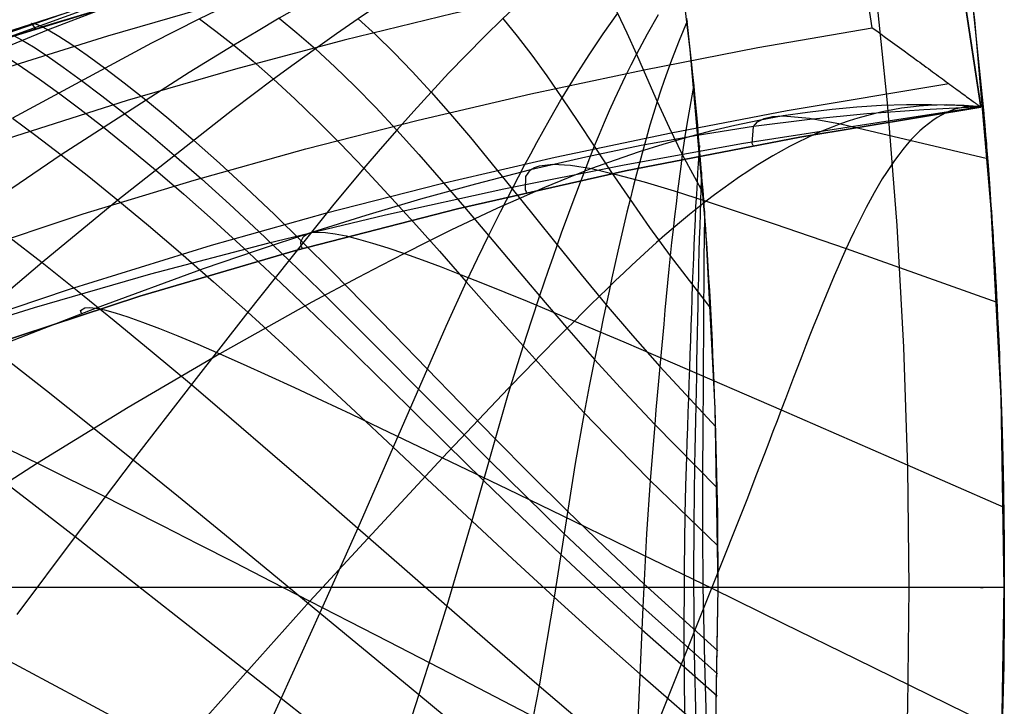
# Model space of a CAD drawing. Header units: millimetres. Extents: x -58 to 58, y -58 to 57.
# Tile 55 of 102: x 47 to 58, y -1 to 6. Entities that reach past the tile are written whole.
import ezdxf

# ---------------------------------------------------------------- set-up
doc = ezdxf.new("R2010")
doc.units = ezdxf.units.MM
doc.header["$MEASUREMENT"] = 0
doc.layers.add('Predefinito', color=5, linetype='Continuous')

msp = doc.modelspace()

# ---------------------------------------------------------------- linework, layer by layer
at = {"layer": 'Predefinito'}
for points in [[(56.114, 12.55), (56.498, 10.687), (56.821, 8.812), (57.081, 6.928), (57.279, 5.036)], [(56.114, 12.55), (57.253, 5.034)], [(57.253, 5.034), (56.114, 12.55)], [(57.253, 5.034), (56.114, 12.55)], [(56.114, 12.55), (57.253, 5.035)], [(56.114, 12.55), (56.504, 10.657), (56.827, 8.772), (57.085, 6.897), (57.279, 5.036)], [(57.5, 0), (57.466, 1.985), (57.363, 3.967), (57.192, 5.945), (56.953, 7.915), (56.645, 9.876), (56.271, 11.825)], [(56.115, 5.866), (55.23, 11.706)], [(54.5, 0), (54.468, 1.881), (54.37, 3.76), (54.208, 5.634), (53.981, 7.502), (53.69, 9.361), (53.335, 11.208)], [(55.557, 10.281), (55.783, 8.971), (55.977, 7.667), (56.14, 6.368), (56.271, 5.077), (56.373, 3.793), (56.444, 2.519), (56.486, 1.254), (56.5, 0)], [(53.846, 7.49), (52.5, 7.213), (51.185, 6.914), (49.901, 6.592), (48.649, 6.247), (47.427, 5.88), (46.235, 5.491), (45.071, 5.079), (43.937, 4.645), (42.83, 4.189), (41.751, 3.71), (40.699, 3.21), (39.674, 2.688), (38.675, 2.145), (37.702, 1.581), (36.755, 0.995), (35.832, 0.389), (34.934, -0.237), (34.06, -0.883), (33.21, -1.549), (32.382, -2.234), (31.577, -2.938)], [(53.846, 7.49), (52.5, 7.213), (51.185, 6.914), (49.901, 6.592), (48.649, 6.247), (47.427, 5.88), (46.235, 5.491), (45.071, 5.079), (43.937, 4.645), (42.83, 4.189), (41.751, 3.71), (40.699, 3.21), (39.674, 2.688), (38.675, 2.145), (37.702, 1.581), (36.755, 0.995), (35.832, 0.389), (34.934, -0.237), (34.06, -0.883), (33.21, -1.549), (32.382, -2.234), (31.577, -2.938)], [(54.037, 6.508), (52.879, 6.272), (51.726, 6.014), (50.579, 5.734), (49.439, 5.431), (48.304, 5.104), (46.615, 4.564), (46.057, 4.371), (44.949, 3.966), (43.856, 3.534), (42.777, 3.076), (41.713, 2.589), (40.665, 2.075), (39.632, 1.531), (38.615, 0.958), (37.615, 0.355), (36.631, -0.279), (35.664, -0.944), (34.715, -1.642), (33.783, -2.372), (32.874, -3.129), (31.993, -3.911), (31.139, -4.715)], [(31.384, -5.877), (32.247, -5.039), (33.138, -4.226), (34.057, -3.44), (35.005, -2.68), (35.98, -1.948), (36.976, -1.252), (37.989, -0.59), (39.02, 0.037), (40.068, 0.63), (41.132, 1.191), (42.213, 1.72), (43.309, 2.217), (44.421, 2.685), (45.548, 3.123), (46.688, 3.532), (47.843, 3.915), (49.007, 4.269), (50.177, 4.596), (51.354, 4.897), (52.536, 5.173), (53.724, 5.426), (54.917, 5.657), (56.115, 5.866)], [(57.253, 5.034), (55.355, 4.72), (53.527, 4.365), (51.766, 3.968), (50.07, 3.531), (48.437, 3.053), (46.865, 2.535), (46.101, 2.262), (45.352, 1.978), (44.618, 1.685), (43.897, 1.382), (43.19, 1.07), (42.497, 0.748), (41.816, 0.416), (41.149, 0.075), (40.495, -0.276)], [(40.495, -0.276), (41.149, 0.075), (41.816, 0.416), (42.497, 0.748), (43.19, 1.07), (43.897, 1.382), (44.618, 1.685), (45.352, 1.978), (46.101, 2.262), (46.865, 2.535), (48.437, 3.053), (50.07, 3.531), (51.766, 3.968), (53.527, 4.365), (55.355, 4.72), (57.253, 5.034)], [(57.253, 5.034), (55.355, 4.72), (53.527, 4.365), (51.766, 3.968), (50.07, 3.531), (48.437, 3.053), (46.865, 2.535), (46.101, 2.262), (45.352, 1.978), (44.618, 1.685), (43.897, 1.382), (43.19, 1.07), (42.497, 0.748), (41.816, 0.416), (41.149, 0.075), (40.495, -0.276)], [(56.5, 0), (-56.5, 0)], [(54.5, 0), (-54.5, 0)], [(51.89, -16.662), (52.435, -14.861), (52.916, -13.043), (53.335, -11.208), (53.69, -9.361), (53.981, -7.502), (54.208, -5.634), (54.37, -3.76), (54.468, -1.881), (54.5, 0)], [(56.5, 0), (56.486, -1.254), (56.444, -2.519), (56.373, -3.793), (56.271, -5.077), (56.14, -6.368), (55.977, -7.667), (55.783, -8.971), (55.557, -10.281), (55.298, -11.594), (55.005, -12.911), (54.679, -14.228), (54.319, -15.546)], [(55.321, -15.679), (55.829, -13.761), (56.271, -11.825), (56.645, -9.876), (56.953, -7.915), (57.192, -5.945), (57.363, -3.967), (57.466, -1.985), (57.5, 0)]]:
    msp.add_lwpolyline(points, dxfattribs=at)
at = {"layer": 'Predefinito', "extrusion": (0.963699, 0.266992, 0)}
msp.add_lwpolyline([(-7.966, 320), (-7.944, 320), (-7.921, 319.999), (-7.899, 319.998), (-7.876, 319.996), (-7.853, 319.994), (-7.83, 319.991), (-7.807, 319.987), (-7.784, 319.983), (-7.761, 319.979), (-7.737, 319.974), (-7.714, 319.968), (-7.691, 319.961), (-7.667, 319.954), (-7.644, 319.947), (-7.621, 319.939), (-7.598, 319.93), (-7.575, 319.92), (-7.552, 319.91), (-7.529, 319.9), (-7.506, 319.888), (-7.484, 319.876), (-7.462, 319.864), (-7.44, 319.851), (-7.419, 319.837), (-7.397, 319.823), (-7.376, 319.808), (-7.356, 319.792), (-7.335, 319.776), (-7.316, 319.76), (-7.296, 319.743), (-7.277, 319.725), (-7.259, 319.707), (-7.241, 319.689), (-7.223, 319.67), (-7.206, 319.65), (-7.189, 319.63), (-7.173, 319.61), (-7.158, 319.589), (-7.143, 319.568), (-7.129, 319.547), (-7.115, 319.526), (-7.102, 319.504), (-7.089, 319.482), (-7.077, 319.459), (-7.066, 319.437), (-7.055, 319.414), (-7.045, 319.391), (-7.036, 319.368), (-7.027, 319.345), (-7.019, 319.322), (-7.011, 319.298), (-7.004, 319.275), (-6.998, 319.252), (-6.992, 319.229), (-6.987, 319.205), (-6.982, 319.182), (-6.978, 319.159), (-6.975, 319.136), (-6.972, 319.113), (-6.97, 319.09), (-6.968, 319.067), (-6.967, 319.045), (-6.966, 319.022), (-6.966, 319)], dxfattribs=at)
at = {"layer": 'Predefinito', "extrusion": (0.984017, 0.178074, 0)}
msp.add_lwpolyline([(-4.213, 320), (-4.235, 320), (-4.257, 319.999), (-4.28, 319.998), (-4.302, 319.996), (-4.325, 319.994), (-4.348, 319.991), (-4.371, 319.987), (-4.394, 319.983), (-4.418, 319.979), (-4.441, 319.974), (-4.464, 319.968), (-4.488, 319.961), (-4.511, 319.954), (-4.534, 319.947), (-4.557, 319.939), (-4.581, 319.93), (-4.604, 319.92), (-4.627, 319.91), (-4.649, 319.9), (-4.672, 319.888), (-4.694, 319.876), (-4.716, 319.864), (-4.738, 319.851), (-4.76, 319.837), (-4.781, 319.823), (-4.802, 319.808), (-4.823, 319.792), (-4.843, 319.776), (-4.863, 319.76), (-4.882, 319.743), (-4.901, 319.725), (-4.92, 319.707), (-4.938, 319.689), (-4.955, 319.67), (-4.972, 319.65), (-4.989, 319.63), (-5.005, 319.61), (-5.02, 319.589), (-5.035, 319.568), (-5.049, 319.547), (-5.063, 319.526), (-5.076, 319.504), (-5.089, 319.482), (-5.101, 319.459), (-5.112, 319.437), (-5.123, 319.414), (-5.133, 319.391), (-5.142, 319.368), (-5.151, 319.345), (-5.159, 319.322), (-5.167, 319.298), (-5.174, 319.275), (-5.18, 319.252), (-5.186, 319.229), (-5.191, 319.205), (-5.196, 319.182), (-5.2, 319.159), (-5.203, 319.136), (-5.206, 319.113), (-5.208, 319.09), (-5.21, 319.067), (-5.212, 319.045), (-5.212, 319.022), (-5.213, 319)], dxfattribs=at)
at = {"layer": 'Predefinito', "extrusion": (0.987054, 0.160387, 0)}
msp.add_lwpolyline([(-3.434, 319.975), (-3.453, 319.97), (-3.473, 319.965), (-3.493, 319.959), (-3.513, 319.953), (-3.532, 319.946), (-3.552, 319.94), (-3.572, 319.932), (-3.591, 319.924), (-3.611, 319.916), (-3.63, 319.907), (-3.649, 319.898), (-3.668, 319.889), (-3.687, 319.879), (-3.706, 319.868), (-3.724, 319.857), (-3.743, 319.846), (-3.761, 319.834), (-3.779, 319.822), (-3.797, 319.809), (-3.814, 319.796), (-3.832, 319.783), (-3.849, 319.769), (-3.865, 319.755), (-3.882, 319.74), (-3.898, 319.726), (-3.913, 319.71), (-3.929, 319.695), (-3.944, 319.679), (-3.959, 319.663), (-3.973, 319.646), (-3.987, 319.629), (-4, 319.612), (-4.014, 319.595), (-4.026, 319.577), (-4.039, 319.559), (-4.051, 319.541), (-4.062, 319.523), (-4.073, 319.504), (-4.084, 319.485), (-4.094, 319.466), (-4.104, 319.447), (-4.113, 319.428), (-4.122, 319.409), (-4.131, 319.39), (-4.139, 319.37), (-4.146, 319.351), (-4.153, 319.331), (-4.16, 319.311), (-4.166, 319.291), (-4.172, 319.272), (-4.177, 319.252), (-4.182, 319.232), (-4.187, 319.213), (-4.191, 319.193), (-4.194, 319.173), (-4.198, 319.154), (-4.201, 319.134), (-4.203, 319.115), (-4.205, 319.095), (-4.207, 319.076), (-4.208, 319.057), (-4.209, 319.038), (-4.209, 319.019), (-4.21, 319)], dxfattribs=at)
at = {"layer": 'Predefinito', "extrusion": (0.976361, 0.216144, 0)}
msp.add_lwpolyline([(-6.304, 320), (-6.326, 320), (-6.349, 319.999), (-6.371, 319.998), (-6.394, 319.996), (-6.417, 319.994), (-6.44, 319.991), (-6.463, 319.987), (-6.486, 319.983), (-6.509, 319.979), (-6.533, 319.974), (-6.556, 319.968), (-6.579, 319.961), (-6.603, 319.954), (-6.626, 319.947), (-6.649, 319.939), (-6.672, 319.93), (-6.695, 319.92), (-6.718, 319.91), (-6.741, 319.9), (-6.763, 319.888), (-6.786, 319.876), (-6.808, 319.864), (-6.83, 319.851), (-6.851, 319.837), (-6.873, 319.823), (-6.894, 319.808), (-6.914, 319.792), (-6.934, 319.776), (-6.954, 319.76), (-6.974, 319.743), (-6.993, 319.725), (-7.011, 319.707), (-7.029, 319.689), (-7.047, 319.67), (-7.064, 319.65), (-7.08, 319.63), (-7.096, 319.61), (-7.112, 319.589), (-7.127, 319.568), (-7.141, 319.547), (-7.155, 319.526), (-7.168, 319.504), (-7.18, 319.482), (-7.192, 319.459), (-7.204, 319.437), (-7.214, 319.414), (-7.224, 319.391), (-7.234, 319.368), (-7.243, 319.345), (-7.251, 319.322), (-7.259, 319.298), (-7.266, 319.275), (-7.272, 319.252), (-7.278, 319.229), (-7.283, 319.205), (-7.287, 319.182), (-7.291, 319.159), (-7.295, 319.136), (-7.298, 319.113), (-7.3, 319.09), (-7.302, 319.067), (-7.303, 319.045), (-7.304, 319.022), (-7.304, 319)], dxfattribs=at)
at = {"layer": 'Predefinito', "extrusion": (0.988401, 0.151864, 0)}
msp.add_lwpolyline([(-3.569, 319.526), (-3.579, 319.51), (-3.588, 319.495), (-3.597, 319.479), (-3.605, 319.463), (-3.614, 319.446), (-3.622, 319.43), (-3.629, 319.414), (-3.637, 319.397), (-3.643, 319.381), (-3.65, 319.364), (-3.656, 319.347), (-3.663, 319.331), (-3.668, 319.314), (-3.674, 319.297), (-3.679, 319.281), (-3.683, 319.264), (-3.692, 319.23), (-3.699, 319.197), (-3.705, 319.163), (-3.71, 319.13), (-3.714, 319.097), (-3.717, 319.064), (-3.718, 319.032), (-3.719, 319)], dxfattribs=at)
at = {"layer": 'Predefinito', "extrusion": (-9.13192e-06, -8.31874e-06, 1)}
msp.add_lwpolyline([(57.253, 5.035), (54.746, 4.648), (53.497, 4.423), (52.251, 4.175), (51.011, 3.903), (49.776, 3.606), (48.549, 3.283), (47.329, 2.932), (46.116, 2.553), (44.912, 2.144), (43.72, 1.705), (42.54, 1.234), (41.375, 0.731), (40.225, 0.196), (39.092, -0.373), (37.977, -0.975), (36.883, -1.61), (35.81, -2.279), (34.759, -2.981), (33.734, -3.715), (32.735, -4.478), (31.762, -5.271), (30.813, -6.095), (29.891, -6.946), (28.997, -7.822), (28.13, -8.723), (27.291, -9.647), (26.479, -10.594), (25.694, -11.561), (24.938, -12.547), (24.209, -13.551), (23.507, -14.573), (22.832, -15.611), (22.185, -16.664), (21.564, -17.73), (20.971, -18.81), (20.404, -19.902), (19.863, -21.005), (19.348, -22.118), (18.863, -23.242), (18.635, -23.809), (18.417, -24.38), (18.211, -24.954), (18.018, -25.532), (17.84, -26.114), (17.677, -26.7), (17.53, -27.29), (17.398, -27.882), (17.336, -28.197)], dxfattribs=at)
at = {"layer": 'Predefinito', "extrusion": (-8.88858e-08, 1, 8.46209e-05)}
msp.add_lwpolyline([(-57.279, 35), (-57.253, 60)], dxfattribs=at)
at = {"layer": 'Predefinito', "extrusion": (1, 0, 0)}
for points in [[(5.034, 60), (5.034, 319)], [(0, 1), (0, 29.991)]]:
    msp.add_lwpolyline(points, dxfattribs=at)
at = {"layer": 'Predefinito', "extrusion": (0.966141, 0.258016, 0)}
msp.add_lwpolyline([(-8.506, 320), (-8.528, 320), (-8.551, 319.999), (-8.573, 319.998), (-8.596, 319.996), (-8.619, 319.994), (-8.642, 319.991), (-8.665, 319.987), (-8.688, 319.983), (-8.711, 319.979), (-8.735, 319.974), (-8.758, 319.968), (-8.781, 319.961), (-8.805, 319.954), (-8.828, 319.947), (-8.851, 319.939), (-8.874, 319.93), (-8.897, 319.92), (-8.92, 319.91), (-8.943, 319.9), (-8.966, 319.888), (-8.988, 319.876), (-9.01, 319.864), (-9.032, 319.851), (-9.053, 319.837), (-9.075, 319.823), (-9.096, 319.808), (-9.116, 319.792), (-9.137, 319.776), (-9.156, 319.76), (-9.176, 319.743), (-9.195, 319.725), (-9.213, 319.707), (-9.231, 319.689), (-9.249, 319.67), (-9.266, 319.65), (-9.283, 319.63), (-9.299, 319.61), (-9.314, 319.589), (-9.329, 319.568), (-9.343, 319.547), (-9.357, 319.526), (-9.37, 319.504), (-9.383, 319.482), (-9.395, 319.459), (-9.406, 319.437), (-9.417, 319.414), (-9.427, 319.391), (-9.436, 319.368), (-9.445, 319.345), (-9.453, 319.322), (-9.461, 319.298), (-9.468, 319.275), (-9.474, 319.252), (-9.48, 319.229), (-9.485, 319.205), (-9.49, 319.182), (-9.494, 319.159), (-9.497, 319.136), (-9.5, 319.113), (-9.502, 319.09), (-9.504, 319.067), (-9.505, 319.045), (-9.506, 319.022), (-9.506, 319)], dxfattribs=at)
at = {"layer": 'Predefinito', "extrusion": (0.952716, 0.303862, 0)}
msp.add_lwpolyline([(-10.808, 320), (-10.83, 320), (-10.853, 319.999), (-10.875, 319.998), (-10.898, 319.996), (-10.921, 319.994), (-10.944, 319.991), (-10.967, 319.987), (-10.99, 319.983), (-11.013, 319.979), (-11.037, 319.974), (-11.06, 319.968), (-11.083, 319.961), (-11.107, 319.954), (-11.13, 319.947), (-11.153, 319.939), (-11.176, 319.93), (-11.199, 319.92), (-11.222, 319.91), (-11.245, 319.9), (-11.268, 319.888), (-11.29, 319.876), (-11.312, 319.864), (-11.334, 319.851), (-11.355, 319.837), (-11.377, 319.823), (-11.398, 319.808), (-11.418, 319.792), (-11.439, 319.776), (-11.458, 319.76), (-11.478, 319.743), (-11.497, 319.725), (-11.515, 319.707), (-11.533, 319.689), (-11.551, 319.67), (-11.568, 319.65), (-11.585, 319.63), (-11.601, 319.61), (-11.616, 319.589), (-11.631, 319.568), (-11.645, 319.547), (-11.659, 319.526), (-11.672, 319.504), (-11.685, 319.482), (-11.697, 319.459), (-11.708, 319.437), (-11.719, 319.414), (-11.729, 319.391), (-11.738, 319.368), (-11.747, 319.345), (-11.755, 319.322), (-11.763, 319.298), (-11.77, 319.275), (-11.776, 319.252), (-11.782, 319.229), (-11.787, 319.205), (-11.792, 319.182), (-11.796, 319.159), (-11.799, 319.136), (-11.802, 319.113), (-11.804, 319.09), (-11.806, 319.067), (-11.807, 319.045), (-11.808, 319.022), (-11.808, 319)], dxfattribs=at)
at = {"layer": 'Predefinito', "extrusion": (0.950778, 0.309874, 0)}
msp.add_lwpolyline([(-11.102, 320), (-11.124, 320), (-11.147, 319.999), (-11.169, 319.998), (-11.192, 319.996), (-11.215, 319.994), (-11.238, 319.991), (-11.261, 319.987), (-11.284, 319.983), (-11.307, 319.979), (-11.331, 319.974), (-11.354, 319.968), (-11.377, 319.961), (-11.401, 319.954), (-11.424, 319.947), (-11.447, 319.939), (-11.47, 319.93), (-11.493, 319.92), (-11.516, 319.91), (-11.539, 319.9), (-11.561, 319.888), (-11.584, 319.876), (-11.606, 319.864), (-11.628, 319.851), (-11.649, 319.837), (-11.671, 319.823), (-11.691, 319.808), (-11.712, 319.792), (-11.732, 319.776), (-11.752, 319.76), (-11.772, 319.743), (-11.791, 319.725), (-11.809, 319.707), (-11.827, 319.689), (-11.845, 319.67), (-11.862, 319.65), (-11.878, 319.63), (-11.894, 319.61), (-11.91, 319.589), (-11.925, 319.568), (-11.939, 319.547), (-11.953, 319.526), (-11.966, 319.504), (-11.978, 319.482), (-11.99, 319.459), (-12.002, 319.437), (-12.012, 319.414), (-12.022, 319.391), (-12.032, 319.368), (-12.041, 319.345), (-12.049, 319.322), (-12.056, 319.298), (-12.063, 319.275), (-12.07, 319.252), (-12.076, 319.229), (-12.081, 319.205), (-12.085, 319.182), (-12.089, 319.159), (-12.093, 319.136), (-12.096, 319.113), (-12.098, 319.09), (-12.1, 319.067), (-12.101, 319.045), (-12.102, 319.022), (-12.102, 319)], dxfattribs=at)
at = {"layer": 'Predefinito', "extrusion": (0.948779, 0.315939, 0)}
msp.add_lwpolyline([(-11.397, 320), (-11.419, 320), (-11.441, 319.999), (-11.464, 319.998), (-11.486, 319.996), (-11.509, 319.994), (-11.532, 319.991), (-11.555, 319.987), (-11.579, 319.983), (-11.602, 319.979), (-11.625, 319.974), (-11.648, 319.968), (-11.672, 319.961), (-11.695, 319.954), (-11.718, 319.947), (-11.742, 319.939), (-11.765, 319.93), (-11.788, 319.92), (-11.811, 319.91), (-11.833, 319.9), (-11.856, 319.888), (-11.878, 319.876), (-11.9, 319.864), (-11.922, 319.851), (-11.944, 319.837), (-11.965, 319.823), (-11.986, 319.808), (-12.007, 319.792), (-12.027, 319.776), (-12.047, 319.76), (-12.066, 319.743), (-12.085, 319.725), (-12.104, 319.707), (-12.122, 319.689), (-12.139, 319.67), (-12.156, 319.65), (-12.173, 319.63), (-12.189, 319.61), (-12.204, 319.589), (-12.219, 319.568), (-12.234, 319.547), (-12.247, 319.526), (-12.26, 319.504), (-12.273, 319.482), (-12.285, 319.459), (-12.296, 319.437), (-12.307, 319.414), (-12.317, 319.391), (-12.326, 319.368), (-12.335, 319.345), (-12.343, 319.322), (-12.351, 319.298), (-12.358, 319.275), (-12.364, 319.252), (-12.37, 319.229), (-12.375, 319.205), (-12.38, 319.182), (-12.384, 319.159), (-12.387, 319.136), (-12.39, 319.113), (-12.393, 319.09), (-12.394, 319.067), (-12.396, 319.045), (-12.396, 319.022), (-12.397, 319)], dxfattribs=at)
at = {"layer": 'Predefinito', "extrusion": (0, 1, -5.79346e-08)}
msp.add_lwpolyline([(-54.5, 3), (-54.5, 29.16)], dxfattribs=at)
at = {"layer": 'Predefinito', "extrusion": (0, 1, 0)}
msp.add_lwpolyline([(-57.5, 1), (-57.499, 0.966), (-57.498, 0.932), (-57.495, 0.898), (-57.491, 0.864), (-57.485, 0.83), (-57.479, 0.797), (-57.472, 0.763), (-57.463, 0.73), (-57.453, 0.697), (-57.442, 0.665), (-57.43, 0.633), (-57.417, 0.602), (-57.403, 0.571), (-57.388, 0.54), (-57.372, 0.51), (-57.354, 0.48), (-57.336, 0.452), (-57.317, 0.423), (-57.297, 0.396), (-57.276, 0.369), (-57.254, 0.343), (-57.231, 0.317), (-57.207, 0.293), (-57.183, 0.269), (-57.157, 0.246), (-57.131, 0.224), (-57.104, 0.203), (-57.077, 0.183), (-57.048, 0.164), (-57.02, 0.146), (-56.99, 0.128), (-56.96, 0.112), (-56.929, 0.097), (-56.898, 0.083), (-56.867, 0.07), (-56.835, 0.058), (-56.803, 0.047), (-56.77, 0.037), (-56.737, 0.028), (-56.703, 0.021), (-56.67, 0.015), (-56.636, 0.009), (-56.602, 0.005), (-56.568, 0.002), (-56.534, 0.001), (-56.5, 0)], dxfattribs=at)
at = {"layer": 'Predefinito'}
for points in [[(53.837, 7.744, 52.82), (53.215, 7.631, 52.606), (52.604, 7.501, 52.399), (52.001, 7.357, 52.199), (51.407, 7.199, 52.009), (50.823, 7.029, 51.83), (50.249, 6.849, 51.665), (49.683, 6.662, 51.514), (49.125, 6.467, 51.378), (48.571, 6.266, 51.256), (47.474, 5.844, 51.039), (46.394, 5.399, 50.834), (45.319, 4.928, 50.631), (44.249, 4.428, 50.436), (43.19, 3.9, 50.25), (42.143, 3.344, 50.073), (41.108, 2.759, 49.904), (40.085, 2.146, 49.742)], [(53.862, 7.76, 49.066), (53.433, 7.662, 48.836), (53.137, 7.586, 48.678), (52.844, 7.505, 48.524), (52.554, 7.418, 48.373), (52.266, 7.326, 48.226), (51.982, 7.229, 48.083), (51.701, 7.127, 47.944), (51.424, 7.022, 47.81), (51.15, 6.913, 47.682), (50.88, 6.801, 47.558), (50.612, 6.687, 47.44), (50.348, 6.57, 47.328), (50.087, 6.451, 47.221), (49.828, 6.33, 47.12), (49.571, 6.208, 47.025), (49.062, 5.958, 46.85), (48.56, 5.703, 46.691), (47.102, 4.917, 46.257)], [(53.834, 7.681, 54.694), (53.148, 7.558, 54.522), (52.539, 7.434, 54.37), (51.936, 7.299, 54.223), (51.34, 7.153, 54.082), (50.751, 6.997, 53.949), (50.169, 6.833, 53.825), (49.594, 6.662, 53.711), (49.024, 6.484, 53.609), (48.458, 6.299, 53.517), (47.052, 5.808, 53.313), (46.216, 5.495, 53.196), (45.107, 5.053, 53.043), (44.005, 4.582, 52.895), (42.913, 4.082, 52.754), (41.833, 3.553, 52.619), (40.765, 2.994, 52.491), (39.711, 2.405, 52.368)], [(53.835, 7.717, 53.759), (53.177, 7.599, 53.563), (52.566, 7.473, 53.383), (51.962, 7.334, 53.21), (51.366, 7.182, 53.044), (50.778, 7.02, 52.888), (50.199, 6.849, 52.743), (49.628, 6.67, 52.611), (49.063, 6.485, 52.492), (48.502, 6.292, 52.384), (47.113, 5.783, 52.147), (46.289, 5.459, 52.012), (45.195, 5.004, 51.833), (44.107, 4.519, 51.661), (43.03, 4.006, 51.497), (41.965, 3.465, 51.341), (40.912, 2.894, 51.191), (39.872, 2.294, 51.049)], [(53.885, 7.709, 47.195), (53.571, 7.622, 46.994), (53.286, 7.535, 46.813), (53.004, 7.442, 46.635), (52.726, 7.342, 46.462), (52.451, 7.237, 46.293), (52.179, 7.126, 46.13), (51.912, 7.01, 45.971), (51.648, 6.89, 45.819), (51.388, 6.765, 45.672), (51.132, 6.638, 45.531), (50.879, 6.507, 45.397), (50.63, 6.374, 45.27), (50.383, 6.239, 45.149), (50.14, 6.102, 45.035), (49.898, 5.964, 44.928), (49.659, 5.823, 44.827), (49.421, 5.682, 44.732), (48.954, 5.397, 44.555), (47.613, 4.533, 44.076), (46.728, 3.932, 43.765)], [(53.839, 7.597, 56.521), (53.121, 7.463, 56.405), (51.925, 7.21, 56.211), (50.746, 6.924, 56.031), (49.583, 6.61, 55.872), (48.434, 6.27, 55.743), (47.007, 5.807, 55.607), (46.156, 5.509, 55.529), (45.026, 5.088, 55.426), (43.905, 4.637, 55.328), (42.793, 4.157, 55.234), (41.693, 3.647, 55.145), (40.606, 3.106, 55.059), (39.532, 2.534, 54.978), (38.474, 1.93, 54.901), (37.432, 1.295, 54.829), (36.409, 0.628, 54.76), (35.406, -0.07, 54.696), (34.424, -0.799, 54.636), (33.465, -1.556, 54.581), (32.53, -2.341, 54.53), (31.621, -3.153, 54.483)], [(53.914, 7.613, 45.339), (53.714, 7.544, 45.189), (53.443, 7.443, 44.987), (53.176, 7.335, 44.789), (52.913, 7.22, 44.596), (52.654, 7.098, 44.408), (52.399, 6.97, 44.227), (52.148, 6.837, 44.051), (51.901, 6.699, 43.882), (51.658, 6.557, 43.72), (51.42, 6.411, 43.565), (51.185, 6.262, 43.418), (50.954, 6.111, 43.278), (50.725, 5.957, 43.146), (50.5, 5.801, 43.021), (50.277, 5.644, 42.905), (50.056, 5.485, 42.795), (49.838, 5.326, 42.692), (49.411, 5.007, 42.502), (48.207, 4.06, 41.995), (47.411, 3.406, 41.669), (46.607, 2.724, 41.354)], [(53.846, 7.49, 60.002), (52.051, 7.115, 60.001), (50.271, 6.688, 60), (48.505, 6.206, 59.999), (46.752, 5.664, 59.999), (45.87, 5.365, 59.999), (44.994, 5.05, 59.999), (44.124, 4.719, 59.999), (43.262, 4.371, 60), (42.407, 4.006, 60), (41.56, 3.622, 60), (40.72, 3.221, 60), (39.888, 2.8, 60)], [(51.974, 7.097, 60.001), (51.947, 7.13, 58.138), (51.936, 7.299, 54.223), (51.962, 7.334, 53.21), (52.001, 7.357, 52.199), (52.114, 7.366, 50.197), (52.266, 7.326, 48.226), (52.451, 7.237, 46.293), (52.654, 7.098, 44.408), (52.862, 6.91, 42.571), (53.063, 6.67, 40.779), (53.16, 6.53, 39.898), (53.256, 6.375, 39.025), (53.351, 6.204, 38.162), (53.446, 6.017, 37.307), (53.542, 5.811, 36.461), (53.642, 5.588, 35.626), (53.747, 5.348, 34.8), (53.861, 5.091, 33.984), (53.986, 4.82, 33.179), (54.124, 4.539, 32.385), (54.319, 4.176, 31.408), (54.343, 4.13, 31.293)], [(53.986, 7.283, 41.707), (53.731, 7.133, 41.449), (53.504, 6.987, 41.219), (53.281, 6.832, 40.995), (53.063, 6.67, 40.779), (52.851, 6.502, 40.569), (52.643, 6.327, 40.368), (52.441, 6.147, 40.176), (52.243, 5.963, 39.992), (52.05, 5.775, 39.818), (51.861, 5.583, 39.653), (51.674, 5.389, 39.497), (51.491, 5.192, 39.35), (51.31, 4.993, 39.214), (51.132, 4.793, 39.087), (50.957, 4.593, 38.97), (50.786, 4.393, 38.86), (50.457, 3.999, 38.662), (49.567, 2.884, 38.149), (48.977, 2.127, 37.821), (48.368, 1.338, 37.507), (47.757, 0.534, 37.217), (47.148, -0.28, 36.947)], [(31.516, -3.389, 319.707), (32.413, -2.593, 319.707), (33.456, -1.727, 319.707), (34.288, -1.079, 319.707), (35.254, -0.368, 319.707), (36.239, 0.31, 319.707), (37.241, 0.955, 319.707), (38.259, 1.569, 319.707), (39.294, 2.152, 319.707), (40.344, 2.705, 319.707), (41.41, 3.228, 319.707), (42.492, 3.723, 319.707), (43.588, 4.188, 319.707), (44.698, 4.627, 319.707), (46.105, 5.137, 319.707), (46.958, 5.423, 319.707), (48.101, 5.781, 319.707), (49.25, 6.113, 319.707), (50.405, 6.42, 319.707), (51.565, 6.703, 319.707), (52.731, 6.963, 319.707), (53.902, 7.202, 319.707)], [(53.446, 6.017, 37.307), (53.292, 5.803, 37.083), (53.144, 5.583, 36.87), (53.001, 5.359, 36.667), (52.862, 5.13, 36.475), (52.728, 4.898, 36.293), (52.662, 4.78, 36.207), (52.596, 4.661, 36.123), (52.532, 4.542, 36.042), (52.467, 4.422, 35.964), (52.404, 4.301, 35.889), (52.341, 4.179, 35.817), (52.278, 4.057, 35.748), (52.215, 3.934, 35.681), (52.092, 3.688, 35.558), (51.974, 3.444, 35.445), (51.859, 3.204, 35.341), (51.643, 2.737, 35.158), (51.094, 1.47, 34.694), (50.723, 0.623, 34.397), (50.325, -0.263, 34.118), (49.918, -1.159, 33.864), (49.504, -2.059, 33.631)], [(53.87, 6, 36.069), (53.754, 5.797, 35.843), (53.642, 5.588, 35.626), (53.583, 5.472, 35.511), (53.525, 5.355, 35.4), (53.468, 5.236, 35.291), (53.413, 5.116, 35.185), (53.358, 4.994, 35.082), (53.305, 4.872, 34.982), (53.253, 4.748, 34.885), (53.201, 4.623, 34.79), (53.151, 4.498, 34.699), (53.101, 4.371, 34.611), (53.052, 4.243, 34.525), (53.003, 4.114, 34.443), (52.954, 3.985, 34.364), (52.907, 3.854, 34.287), (52.859, 3.723, 34.214), (52.812, 3.59, 34.144), (52.765, 3.457, 34.078), (52.718, 3.323, 34.014), (52.626, 3.056, 33.897), (52.539, 2.792, 33.791), (52.454, 2.533, 33.695), (52.298, 2.032, 33.527), (51.916, 0.698, 33.102), (51.655, -0.191, 32.829), (51.511, -0.652, 32.699), (51.363, -1.121, 32.576), (51.057, -2.058, 32.348)], [(47.347, 5.855, 59.999), (47.301, 5.912, 54.499), (47.332, 5.91, 53.352), (47.389, 5.888, 52.193), (47.474, 5.844, 51.039), (47.586, 5.777, 49.895), (47.723, 5.689, 48.764), (47.884, 5.578, 47.646), (48.067, 5.444, 46.543), (48.273, 5.288, 45.456), (48.498, 5.11, 44.39), (48.741, 4.91, 43.347), (48.999, 4.689, 42.327), (49.27, 4.448, 41.33), (49.552, 4.188, 40.358), (49.845, 3.911, 39.408), (50.147, 3.617, 38.483), (50.456, 3.307, 37.58), (50.776, 2.983, 36.697), (51.106, 2.644, 35.836), (51.446, 2.294, 34.996), (51.797, 1.932, 34.177), (52.159, 1.562, 33.38), (52.532, 1.185, 32.603), (52.916, 0.805, 31.845), (53.313, 0.423, 31.105), (53.721, 0.04, 30.382), (54.496, -0.661, 29.095)], [(49.062, 5.958, 46.85), (49.233, 5.83, 45.782), (49.421, 5.682, 44.732), (49.624, 5.514, 43.702), (49.838, 5.326, 42.692), (50.063, 5.119, 41.703), (50.297, 4.894, 40.735), (50.538, 4.652, 39.787), (50.786, 4.393, 38.86), (51.041, 4.118, 37.953), (51.305, 3.828, 37.064), (51.577, 3.523, 36.193), (51.859, 3.204, 35.341), (52.151, 2.873, 34.509), (52.454, 2.533, 33.695), (52.769, 2.185, 32.9), (53.096, 1.832, 32.122), (53.436, 1.477, 31.361), (53.788, 1.121, 30.616), (54.498, 0.437, 29.221)], [(49.898, 5.964, 44.928), (50.082, 5.813, 43.907), (50.277, 5.644, 42.905), (50.48, 5.457, 41.922), (50.691, 5.252, 40.958), (50.909, 5.031, 40.013), (51.132, 4.793, 39.087), (51.361, 4.539, 38.18), (51.596, 4.27, 37.288), (51.84, 3.986, 36.414), (52.092, 3.688, 35.558), (52.354, 3.377, 34.718), (52.626, 3.056, 33.897), (52.91, 2.726, 33.092), (53.205, 2.39, 32.304), (53.514, 2.051, 31.532), (53.835, 1.71, 30.775), (54.49, 1.047, 29.346)], [(50.725, 5.957, 43.146), (50.909, 5.79, 42.17), (51.098, 5.607, 41.213), (51.292, 5.407, 40.273), (51.491, 5.192, 39.35), (51.694, 4.961, 38.444), (51.903, 4.715, 37.553), (52.118, 4.454, 36.677), (52.341, 4.179, 35.817), (52.571, 3.891, 34.973), (52.812, 3.59, 34.144), (53.063, 3.28, 33.332), (53.325, 2.963, 32.535), (53.6, 2.64, 31.753), (53.888, 2.315, 30.985), (54.474, 1.685, 29.545)], [(52.243, 5.963, 39.992), (52.393, 5.777, 39.095), (52.546, 5.577, 38.209), (52.702, 5.361, 37.336), (52.862, 5.13, 36.475), (53.028, 4.884, 35.626), (53.201, 4.623, 34.79), (53.383, 4.35, 33.968), (53.576, 4.066, 33.158), (53.78, 3.773, 32.361), (53.998, 3.475, 31.577), (54.421, 2.928, 30.199)], [(54.176, 5.933, 34.896), (54.09, 5.731, 34.656), (54.01, 5.524, 34.423), (53.933, 5.311, 34.199), (53.897, 5.202, 34.09), (53.861, 5.091, 33.984), (53.822, 4.968, 33.87), (53.784, 4.843, 33.759), (53.748, 4.717, 33.652), (53.712, 4.589, 33.547), (53.677, 4.46, 33.445), (53.642, 4.33, 33.346), (53.609, 4.199, 33.25), (53.576, 4.066, 33.158), (53.543, 3.932, 33.069), (53.511, 3.797, 32.983), (53.48, 3.661, 32.9), (53.448, 3.523, 32.82), (53.417, 3.385, 32.744), (53.386, 3.245, 32.671), (53.356, 3.104, 32.601), (53.325, 2.963, 32.535), (53.295, 2.82, 32.472), (53.265, 2.676, 32.413), (53.235, 2.533, 32.357), (53.205, 2.39, 32.304), (53.149, 2.109, 32.208), (53.096, 1.832, 32.122), (53, 1.301, 31.974), (52.779, -0.1, 31.595), (52.622, -1.029, 31.35), (52.53, -1.511, 31.235)], [(54.5, 0, 29.16), (54.499, 0.253, 29.193), (54.498, 0.505, 29.232), (54.496, 0.64, 29.256), (54.495, 0.774, 29.283), (54.492, 0.907, 29.312), (54.49, 1.04, 29.344), (54.487, 1.185, 29.382), (54.484, 1.328, 29.423), (54.48, 1.467, 29.467), (54.477, 1.605, 29.515), (54.473, 1.741, 29.566), (54.468, 1.876, 29.621), (54.463, 2.012, 29.68), (54.458, 2.148, 29.744), (54.452, 2.294, 29.817), (54.445, 2.437, 29.894), (54.439, 2.577, 29.974), (54.432, 2.715, 30.058), (54.425, 2.851, 30.146), (54.418, 2.984, 30.237), (54.411, 3.114, 30.332), (54.403, 3.242, 30.431), (54.396, 3.367, 30.532), (54.388, 3.489, 30.637), (54.38, 3.609, 30.745), (54.372, 3.726, 30.857), (54.365, 3.84, 30.971), (54.357, 3.951, 31.089), (54.349, 4.059, 31.21), (54.341, 4.164, 31.333), (54.333, 4.258, 31.45), (54.326, 4.35, 31.569), (54.319, 4.439, 31.689), (54.312, 4.525, 31.81), (54.305, 4.608, 31.933), (54.298, 4.688, 32.058), (54.291, 4.766, 32.183), (54.285, 4.842, 32.311), (54.271, 4.987, 32.569), (54.259, 5.123, 32.832), (54.247, 5.252, 33.1), (54.235, 5.374, 33.373), (54.218, 5.545, 33.788), (54.201, 5.703, 34.209), (54.186, 5.838, 34.603), (54.172, 5.966, 35)], [(47.113, 5.783, 52.147), (47.203, 5.735, 50.987), (47.32, 5.664, 49.838), (47.464, 5.57, 48.701), (47.632, 5.453, 47.578), (47.824, 5.314, 46.471), (48.039, 5.152, 45.38), (48.274, 4.967, 44.311), (48.528, 4.76, 43.265), (48.798, 4.532, 42.243), (49.082, 4.284, 41.245), (49.377, 4.017, 40.272), (49.683, 3.732, 39.323), (49.999, 3.432, 38.398), (50.323, 3.115, 37.496), (50.657, 2.784, 36.616), (51.001, 2.44, 35.757), (51.355, 2.083, 34.92), (51.72, 1.716, 34.104), (52.095, 1.34, 33.31), (52.482, 0.958, 32.537), (52.88, 0.572, 31.783), (53.289, 0.184, 31.047), (53.71, -0.204, 30.329), (54.493, -0.904, 29.074)], [(56.115, 5.866, 320), (56.162, 5.832, 319.999), (56.209, 5.798, 319.997), (56.256, 5.764, 319.992), (56.304, 5.729, 319.986), (56.352, 5.694, 319.978), (56.401, 5.659, 319.968), (56.449, 5.624, 319.956), (56.496, 5.589, 319.942), (56.544, 5.554, 319.926), (56.591, 5.52, 319.908), (56.614, 5.503, 319.899), (56.637, 5.486, 319.889), (56.659, 5.47, 319.878), (56.682, 5.453, 319.867), (56.704, 5.437, 319.855), (56.726, 5.421, 319.843), (56.748, 5.405, 319.831), (56.769, 5.389, 319.818), (56.79, 5.374, 319.805), (56.811, 5.359, 319.791), (56.831, 5.344, 319.777), (56.851, 5.329, 319.762), (56.871, 5.315, 319.747), (56.891, 5.3, 319.731), (56.911, 5.285, 319.714), (56.93, 5.271, 319.697), (56.949, 5.257, 319.68), (56.968, 5.243, 319.661), (56.987, 5.23, 319.642), (57.005, 5.216, 319.623), (57.023, 5.203, 319.603), (57.04, 5.19, 319.582), (57.057, 5.178, 319.56), (57.074, 5.166, 319.539), (57.089, 5.154, 319.516), (57.105, 5.143, 319.493), (57.12, 5.132, 319.469), (57.134, 5.122, 319.445), (57.147, 5.112, 319.421), (57.16, 5.103, 319.396), (57.172, 5.094, 319.37), (57.183, 5.085, 319.344), (57.188, 5.081, 319.331), (57.194, 5.078, 319.318), (57.199, 5.074, 319.304), (57.203, 5.07, 319.291), (57.208, 5.067, 319.277), (57.212, 5.064, 319.263), (57.217, 5.061, 319.249), (57.221, 5.058, 319.236), (57.224, 5.055, 319.221), (57.228, 5.052, 319.207), (57.231, 5.05, 319.193), (57.234, 5.048, 319.179), (57.237, 5.046, 319.164), (57.24, 5.044, 319.15), (57.242, 5.042, 319.135), (57.244, 5.04, 319.12), (57.246, 5.039, 319.106), (57.248, 5.038, 319.091), (57.249, 5.037, 319.076), (57.251, 5.036, 319.061), (57.252, 5.035, 319.046), (57.252, 5.035, 319.031), (57.253, 5.034, 319.015), (57.253, 5.034, 319)], [(47.056, 5.549, 49.781), (47.206, 5.45, 48.639), (47.383, 5.328, 47.511), (47.583, 5.183, 46.399), (47.808, 5.015, 45.305), (48.054, 4.824, 44.232), (48.319, 4.61, 43.184), (48.601, 4.376, 42.16), (48.897, 4.121, 41.162), (49.206, 3.848, 40.188), (49.526, 3.557, 39.239), (49.855, 3.25, 38.315), (50.194, 2.928, 37.415), (50.542, 2.592, 36.536), (50.9, 2.242, 35.679), (51.269, 1.88, 34.844), (51.647, 1.508, 34.032), (52.037, 1.127, 33.241), (52.436, 0.74, 32.471), (52.847, 0.349, 31.721), (53.269, -0.044, 30.989), (53.701, -0.438, 30.275), (54.488, -1.135, 29.054)], [(56.919, 5.279, 319.707), (55.224, 4.994, 319.707), (54.006, 4.762, 319.707), (52.792, 4.506, 319.707), (51.584, 4.225, 319.707), (50.381, 3.918, 319.707), (49.184, 3.584, 319.707), (47.696, 3.124, 319.707), (46.811, 2.827, 319.707), (45.646, 2.404, 319.707), (44.496, 1.952, 319.707), (43.363, 1.468, 319.707), (42.247, 0.953, 319.707), (41.148, 0.405, 319.707), (40.068, -0.178, 319.707), (39.005, -0.795, 319.707), (37.961, -1.448, 319.707), (36.936, -2.137, 319.707), (35.93, -2.864, 319.707), (34.949, -3.624, 319.707), (33.999, -4.414, 319.707), (33.079, -5.231, 319.707), (32.188, -6.076, 319.707), (31.325, -6.949, 319.707)], [(54.245, 5.269, 33.137), (54.212, 5.094, 32.939), (54.181, 4.914, 32.748), (54.152, 4.729, 32.563), (54.124, 4.539, 32.385), (54.107, 4.412, 32.272), (54.09, 4.283, 32.163), (54.073, 4.153, 32.058), (54.058, 4.021, 31.955), (54.042, 3.887, 31.855), (54.027, 3.751, 31.759), (54.012, 3.614, 31.666), (53.998, 3.475, 31.577), (53.984, 3.335, 31.49), (53.97, 3.194, 31.408), (53.956, 3.051, 31.328), (53.942, 2.906, 31.253), (53.929, 2.76, 31.18), (53.915, 2.613, 31.111), (53.902, 2.465, 31.046), (53.888, 2.315, 30.985), (53.875, 2.164, 30.927), (53.861, 2.013, 30.873), (53.848, 1.861, 30.822), (53.835, 1.71, 30.775), (53.811, 1.413, 30.691), (53.788, 1.121, 30.616), (53.75, 0.562, 30.49), (53.71, -0.204, 30.329), (53.657, -1.388, 30.056)], [(57.258, 5.035, 55), (56.656, 5.006, 54.793), (56.057, 4.963, 54.589), (55.461, 4.904, 54.389), (54.869, 4.829, 54.195), (54.28, 4.738, 54.009), (53.694, 4.632, 53.832), (53.111, 4.511, 53.666), (52.531, 4.376, 53.511), (51.954, 4.228, 53.369), (51.378, 4.068, 53.241), (50.805, 3.898, 53.126), (50.235, 3.719, 53.026), (49.667, 3.532, 52.94), (49.101, 3.338, 52.865), (47.977, 2.929, 52.731), (46.861, 2.493, 52.6), (45.757, 2.029, 52.471), (44.665, 1.537, 52.349), (43.588, 1.015, 52.234), (42.525, 0.463, 52.123), (41.478, -0.119, 52.019), (40.449, -0.731, 51.92)], [(57.263, 5.035, 50), (56.998, 5.05, 49.808), (56.735, 5.058, 49.616), (56.473, 5.057, 49.425), (56.212, 5.049, 49.236), (55.953, 5.033, 49.049), (55.694, 5.01, 48.864), (55.437, 4.979, 48.682), (55.182, 4.941, 48.504), (54.927, 4.895, 48.33), (54.674, 4.842, 48.159), (54.421, 4.783, 47.994), (54.17, 4.716, 47.833), (53.919, 4.643, 47.677), (53.67, 4.564, 47.526), (53.421, 4.479, 47.381), (53.173, 4.389, 47.243), (52.926, 4.293, 47.11), (52.679, 4.191, 46.984), (52.433, 4.085, 46.864), (52.187, 3.975, 46.752), (51.942, 3.861, 46.646), (51.698, 3.744, 46.546), (51.454, 3.624, 46.454), (51.21, 3.501, 46.369), (50.967, 3.376, 46.291), (50.724, 3.249, 46.22), (50.239, 2.989, 46.092), (49.274, 2.45, 45.868), (48.315, 1.888, 45.647), (47.364, 1.304, 45.43), (46.42, 0.696, 45.224)], [(57.269, 5.035, 45), (57.173, 5.045, 44.875), (57.078, 5.051, 44.75), (56.983, 5.055, 44.625), (56.889, 5.056, 44.5), (56.795, 5.055, 44.375), (56.701, 5.05, 44.251), (56.608, 5.043, 44.128), (56.515, 5.033, 44.005), (56.423, 5.021, 43.883), (56.33, 5.005, 43.761), (56.238, 4.987, 43.64), (56.147, 4.967, 43.521), (56.056, 4.944, 43.402), (55.965, 4.918, 43.285), (55.874, 4.89, 43.168), (55.784, 4.859, 43.053), (55.694, 4.825, 42.939), (55.605, 4.789, 42.827), (55.515, 4.751, 42.716), (55.426, 4.71, 42.607), (55.338, 4.667, 42.5), (55.249, 4.621, 42.394), (55.161, 4.574, 42.289), (55.073, 4.523, 42.187), (54.985, 4.471, 42.086), (54.897, 4.417, 41.988), (54.81, 4.36, 41.891), (54.722, 4.302, 41.796), (54.635, 4.241, 41.704), (54.548, 4.179, 41.613), (54.461, 4.114, 41.525), (54.374, 4.048, 41.438), (54.287, 3.98, 41.354), (54.201, 3.91, 41.273), (54.114, 3.838, 41.194), (54.028, 3.765, 41.117), (53.941, 3.691, 41.042), (53.855, 3.615, 40.97), (53.769, 3.537, 40.901), (53.682, 3.459, 40.833), (53.596, 3.379, 40.769), (53.51, 3.298, 40.706), (53.424, 3.216, 40.647), (53.338, 3.133, 40.59), (53.252, 3.049, 40.535), (53.165, 2.965, 40.483), (53.079, 2.879, 40.434), (52.993, 2.793, 40.387), (52.907, 2.707, 40.343), (52.82, 2.62, 40.301), (52.648, 2.445, 40.224), (52.475, 2.268, 40.155), (52.302, 2.089, 40.092), (51.609, 1.361, 39.873), (50.217, -0.141, 39.437), (48.822, -1.707, 39.038)], [(57.274, 5.036, 40), (57.224, 5.04, 39.86), (57.175, 5.042, 39.72), (57.126, 5.039, 39.579), (57.078, 5.033, 39.439), (57.03, 5.024, 39.3), (56.982, 5.011, 39.161), (56.935, 4.994, 39.022), (56.888, 4.974, 38.884), (56.842, 4.951, 38.747), (56.795, 4.924, 38.611), (56.75, 4.894, 38.476), (56.704, 4.86, 38.342), (56.659, 4.824, 38.209), (56.614, 4.784, 38.078), (56.569, 4.74, 37.948), (56.525, 4.694, 37.82), (56.481, 4.644, 37.693), (56.437, 4.591, 37.569), (56.393, 4.535, 37.446), (56.35, 4.476, 37.325), (56.307, 4.413, 37.206), (56.264, 4.348, 37.09), (56.221, 4.281, 36.975), (56.179, 4.21, 36.863), (56.136, 4.136, 36.753), (56.094, 4.06, 36.646), (56.052, 3.982, 36.541), (56.01, 3.9, 36.438), (55.967, 3.816, 36.339), (55.925, 3.73, 36.241), (55.883, 3.642, 36.147), (55.841, 3.551, 36.056), (55.799, 3.458, 35.967), (55.757, 3.362, 35.882), (55.715, 3.265, 35.8), (55.673, 3.166, 35.72), (55.631, 3.065, 35.644), (55.589, 2.962, 35.571), (55.547, 2.857, 35.501), (55.504, 2.751, 35.434), (55.462, 2.644, 35.37), (55.419, 2.536, 35.31), (55.377, 2.426, 35.252), (55.334, 2.315, 35.198), (55.291, 2.203, 35.148), (55.248, 2.091, 35.1), (55.205, 1.978, 35.056), (55.161, 1.864, 35.016), (55.118, 1.749, 34.979), (55.074, 1.634, 34.945), (55.03, 1.519, 34.914), (54.985, 1.403, 34.885), (54.941, 1.287, 34.859), (54.896, 1.17, 34.836), (54.806, 0.936, 34.794), (53.666, -1.922, 34.393)], [(57.279, 5.036, 35), (57.279, 5.032, 34.843), (57.28, 5.024, 34.687), (57.281, 5.012, 34.53), (57.283, 4.995, 34.374), (57.284, 4.974, 34.217), (57.287, 4.948, 34.06), (57.289, 4.917, 33.904), (57.292, 4.881, 33.747), (57.296, 4.84, 33.591), (57.3, 4.793, 33.434), (57.304, 4.74, 33.277), (57.307, 4.711, 33.199), (57.309, 4.681, 33.121), (57.312, 4.649, 33.042), (57.314, 4.616, 32.964), (57.317, 4.58, 32.886), (57.32, 4.543, 32.808), (57.323, 4.504, 32.729), (57.327, 4.463, 32.651), (57.33, 4.421, 32.573), (57.333, 4.376, 32.494), (57.337, 4.329, 32.416), (57.34, 4.281, 32.338), (57.344, 4.23, 32.259), (57.348, 4.177, 32.181), (57.352, 4.122, 32.102), (57.356, 4.064, 32.024), (57.36, 4.004, 31.946), (57.365, 3.941, 31.867), (57.369, 3.876, 31.789), (57.374, 3.809, 31.711), (57.378, 3.739, 31.633), (57.383, 3.666, 31.554), (57.388, 3.589, 31.476), (57.393, 3.51, 31.398), (57.398, 3.426, 31.32), (57.403, 3.34, 31.242), (57.408, 3.249, 31.163), (57.413, 3.153, 31.085), (57.419, 3.053, 31.007), (57.424, 2.946, 30.928), (57.43, 2.833, 30.85), (57.436, 2.713, 30.772), (57.442, 2.584, 30.693), (57.448, 2.445, 30.615), (57.451, 2.372, 30.576), (57.454, 2.295, 30.537), (57.457, 2.215, 30.497), (57.461, 2.13, 30.458), (57.464, 2.041, 30.419), (57.467, 1.947, 30.38), (57.47, 1.847, 30.341), (57.474, 1.74, 30.302), (57.477, 1.625, 30.263), (57.48, 1.499, 30.224), (57.484, 1.36, 30.185), (57.487, 1.204, 30.146), (57.491, 1.027, 30.107), (57.493, 0.926, 30.087), (57.494, 0.813, 30.068), (57.496, 0.685, 30.048), (57.498, 0.527, 30.029), (57.499, 0.308, 30.009), (57.5, 0, 29.991)], [(47.102, 4.917, 46.257), (47.346, 4.737, 45.155), (47.613, 4.533, 44.076), (47.901, 4.307, 43.023), (48.207, 4.06, 41.995), (48.528, 3.792, 40.995), (48.863, 3.506, 40.02), (49.21, 3.203, 39.072), (49.567, 2.884, 38.149), (49.934, 2.55, 37.251), (50.31, 2.203, 36.376), (50.697, 1.842, 35.524), (51.094, 1.47, 34.694), (51.5, 1.088, 33.887), (51.916, 0.698, 33.102), (52.342, 0.301, 32.339), (52.779, -0.1, 31.595), (53.225, -0.503, 30.871), (53.682, -0.908, 30.165), (54.477, -1.597, 29.006)], [(54.866, 4.63, 60), (54.855, 4.651, 58.546), (54.869, 4.829, 54.195), (54.913, 4.879, 52.756), (54.981, 4.914, 51.326), (55.071, 4.934, 49.908), (55.182, 4.941, 48.504), (55.457, 4.917, 45.747), (55.784, 4.859, 43.053), (57.324, 4.496, 32.736)], [(54.303, 4.631, 31.968), (54.296, 4.538, 31.874), (54.29, 4.443, 31.781), (54.284, 4.347, 31.691), (54.278, 4.249, 31.602), (54.271, 4.122, 31.491), (54.264, 3.992, 31.383), (54.258, 3.861, 31.278), (54.251, 3.727, 31.177), (54.245, 3.591, 31.079), (54.24, 3.454, 30.984), (54.234, 3.315, 30.893), (54.229, 3.174, 30.805), (54.224, 3.032, 30.721), (54.219, 2.887, 30.64), (54.214, 2.742, 30.562), (54.209, 2.594, 30.489), (54.204, 2.445, 30.419), (54.199, 2.295, 30.352), (54.193, 2.143, 30.29), (54.188, 1.99, 30.231), (54.183, 1.836, 30.176), (54.178, 1.68, 30.125), (54.173, 1.525, 30.077), (54.168, 1.37, 30.033), (54.159, 1.066, 29.955), (54.152, 0.768, 29.886), (54.143, 0.195, 29.773), (54.14, -0.591, 29.628), (54.148, -1.312, 29.477)], [(52.495, 4.139, 60), (52.479, 4.165, 58.372), (52.483, 4.306, 55.124), (52.531, 4.376, 53.511), (52.573, 4.402, 52.71), (52.626, 4.42, 51.912), (52.766, 4.436, 50.33), (52.95, 4.425, 48.772), (53.173, 4.389, 47.243), (53.432, 4.329, 45.745), (53.723, 4.25, 44.28), (54.039, 4.155, 42.845), (54.374, 4.048, 41.438), (55.087, 3.811, 38.703), (55.841, 3.551, 36.056), (57.422, 2.99, 30.963)], [(54.326, 4.351, 31.57), (54.319, 4.176, 31.408), (54.314, 4.048, 31.297), (54.31, 3.919, 31.19), (54.306, 3.787, 31.085), (54.302, 3.653, 30.984), (54.298, 3.517, 30.887), (54.295, 3.379, 30.793), (54.292, 3.24, 30.702), (54.288, 3.098, 30.614), (54.285, 2.955, 30.531), (54.283, 2.811, 30.45), (54.28, 2.664, 30.373), (54.277, 2.516, 30.3), (54.274, 2.367, 30.231), (54.271, 2.216, 30.165), (54.268, 2.063, 30.103), (54.265, 1.909, 30.045), (54.262, 1.754, 29.991), (54.258, 1.598, 29.94), (54.255, 1.441, 29.894), (54.252, 1.286, 29.851), (54.248, 0.98, 29.773), (54.245, 0.68, 29.707), (54.242, 0.104, 29.597), (54.249, -0.687, 29.456), (54.265, -1.412, 29.308)], [(54.357, 3.948, 31.085), (54.355, 3.837, 30.995), (54.354, 3.725, 30.906), (54.352, 3.611, 30.82), (54.351, 3.496, 30.737), (54.35, 3.38, 30.656), (54.349, 3.262, 30.577), (54.348, 3.142, 30.501), (54.347, 3.021, 30.427), (54.347, 2.878, 30.344), (54.346, 2.733, 30.264), (54.345, 2.586, 30.188), (54.344, 2.437, 30.116), (54.343, 2.287, 30.047), (54.342, 2.135, 29.982), (54.341, 1.982, 29.921), (54.34, 1.828, 29.863), (54.339, 1.672, 29.81), (54.338, 1.515, 29.76), (54.337, 1.357, 29.714), (54.336, 1.201, 29.672), (54.335, 0.893, 29.597), (54.335, 0.592, 29.532), (54.339, 0.013, 29.425), (54.355, -0.782, 29.289), (54.379, -1.512, 29.145)], [(50.147, 3.552, 60), (50.129, 3.572, 58.249), (50.124, 3.623, 56.499), (50.154, 3.68, 54.756), (50.187, 3.703, 53.889), (50.235, 3.719, 53.026), (50.301, 3.725, 52.168), (50.384, 3.721, 51.315), (50.483, 3.708, 50.469), (50.599, 3.684, 49.63), (50.73, 3.652, 48.8), (50.876, 3.61, 47.979), (51.036, 3.56, 47.169), (51.21, 3.501, 46.369), (51.397, 3.434, 45.582), (51.597, 3.36, 44.807), (51.807, 3.278, 44.043), (52.028, 3.191, 43.29), (52.496, 3.001, 41.818), (52.993, 2.793, 40.387), (53.511, 2.574, 38.994), (54.047, 2.345, 37.637), (55.161, 1.864, 35.016), (56.314, 1.36, 32.497), (57.494, 0.842, 30.065)], [(47.059, 3.68, 42.703), (47.411, 3.406, 41.669), (47.781, 3.113, 40.664), (48.167, 2.8, 39.688), (48.566, 2.471, 38.74), (48.977, 2.127, 37.821), (49.398, 1.77, 36.928), (49.829, 1.399, 36.06), (50.271, 1.016, 35.216), (50.723, 0.623, 34.397), (51.184, 0.22, 33.601), (51.655, -0.191, 32.829), (52.133, -0.607, 32.079), (52.622, -1.029, 31.35), (53.119, -1.453, 30.641)], [(47.829, 2.86, 60), (47.813, 2.903, 56.349), (47.861, 2.931, 54.532), (47.909, 2.935, 53.629), (47.977, 2.929, 52.731), (48.067, 2.911, 51.839), (48.179, 2.88, 50.954), (48.312, 2.837, 50.078), (48.466, 2.782, 49.212), (48.641, 2.716, 48.357), (48.834, 2.638, 47.513), (49.045, 2.549, 46.683), (49.274, 2.45, 45.868), (49.521, 2.341, 45.067), (49.782, 2.222, 44.283), (50.058, 2.095, 43.513), (50.348, 1.961, 42.758), (50.648, 1.819, 42.016), (50.96, 1.671, 41.289), (51.281, 1.518, 40.575), (51.609, 1.361, 39.873), (52.286, 1.035, 38.508), (52.985, 0.697, 37.187), (53.704, 0.348, 35.908), (54.439, -0.01, 34.667), (55.186, -0.375, 33.457), (55.943, -0.745, 32.278), (57.48, -1.499, 30)], [(47.023, 2.403, 40.346), (47.457, 2.064, 39.369), (47.906, 1.708, 38.423), (48.368, 1.338, 37.507), (48.84, 0.955, 36.62), (49.325, 0.56, 35.76), (49.82, 0.153, 34.926), (50.325, -0.263, 34.118), (50.84, -0.689, 33.334), (51.363, -1.121, 32.576), (51.894, -1.558, 31.84)], [(47.082, 1.441, 46.259), (47.364, 1.304, 45.43), (47.665, 1.155, 44.619), (47.986, 0.995, 43.827), (48.323, 0.826, 43.053), (48.677, 0.647, 42.297), (49.044, 0.46, 41.558), (49.425, 0.266, 40.835), (49.816, 0.065, 40.128), (50.217, -0.141, 39.437), (50.626, -0.351, 38.76), (51.042, -0.565, 38.098), (51.895, -1.006, 36.815), (52.771, -1.459, 35.582)], [(46.75, 1.31, 39.072), (47.247, 0.929, 38.128), (47.757, 0.534, 37.217), (48.28, 0.127, 36.337), (48.815, -0.292, 35.485), (49.361, -0.721, 34.661), (49.918, -1.159, 33.864), (50.484, -1.606, 33.093)], [(51.994, -16.335, 27.947), (52.291, -15.358, 27.983), (52.568, -14.382, 28.022), (52.827, -13.401, 28.065), (53.066, -12.421, 28.113), (53.287, -11.438, 28.166), (53.487, -10.459, 28.223), (53.67, -9.478, 28.286), (53.833, -8.503, 28.353), (53.978, -7.526, 28.427), (54.103, -6.564, 28.505), (54.212, -5.6, 28.589), (54.301, -4.647, 28.676), (54.375, -3.693, 28.77), (54.432, -2.741, 28.874), (54.469, -1.831, 28.981), (54.5, 0, 29.16)], [(57.5, 0, 29.991), (57.5, 0, 29.99), (57.5, -0.001, 29.99), (57.5, -0.001, 29.989), (57.5, -0.001, 29.989), (57.5, -0.001, 29.989), (57.5, -0.002, 29.989), (57.5, -0.002, 29.988), (57.5, -0.002, 29.988), (57.5, -0.002, 29.988), (57.5, -0.002, 29.988), (57.5, -0.003, 29.988), (57.5, -0.003, 29.987), (57.5, -0.003, 29.987), (57.5, -0.004, 29.987), (57.5, -0.004, 29.987), (57.5, -0.004, 29.987), (57.5, -0.005, 29.987), (57.5, -0.005, 29.986), (57.5, -0.005, 29.986), (57.5, -0.006, 29.986), (57.5, -0.006, 29.986), (57.5, -0.007, 29.985), (57.5, -0.008, 29.985), (57.5, -0.009, 29.985), (57.5, -0.012, 29.984), (57.5, -0.015, 29.983), (57.5, -0.021, 29.982), (57.5, -0.029, 29.98), (57.5, -0.037, 29.979), (57.5, -0.047, 29.977), (57.5, -0.058, 29.976), (57.5, -0.084, 29.973), (57.5, -0.155, 29.967), (57.499, -0.256, 29.961), (57.494, -0.815, 29.946), (57.461, -2.109, 29.939)], [(47.023, -0.747, 41.877), (47.453, -0.976, 41.139), (47.897, -1.213, 40.42), (48.354, -1.457, 39.72)]]:
    msp.add_polyline3d(points, dxfattribs=at)

doc.saveas('drawing.dxf')
